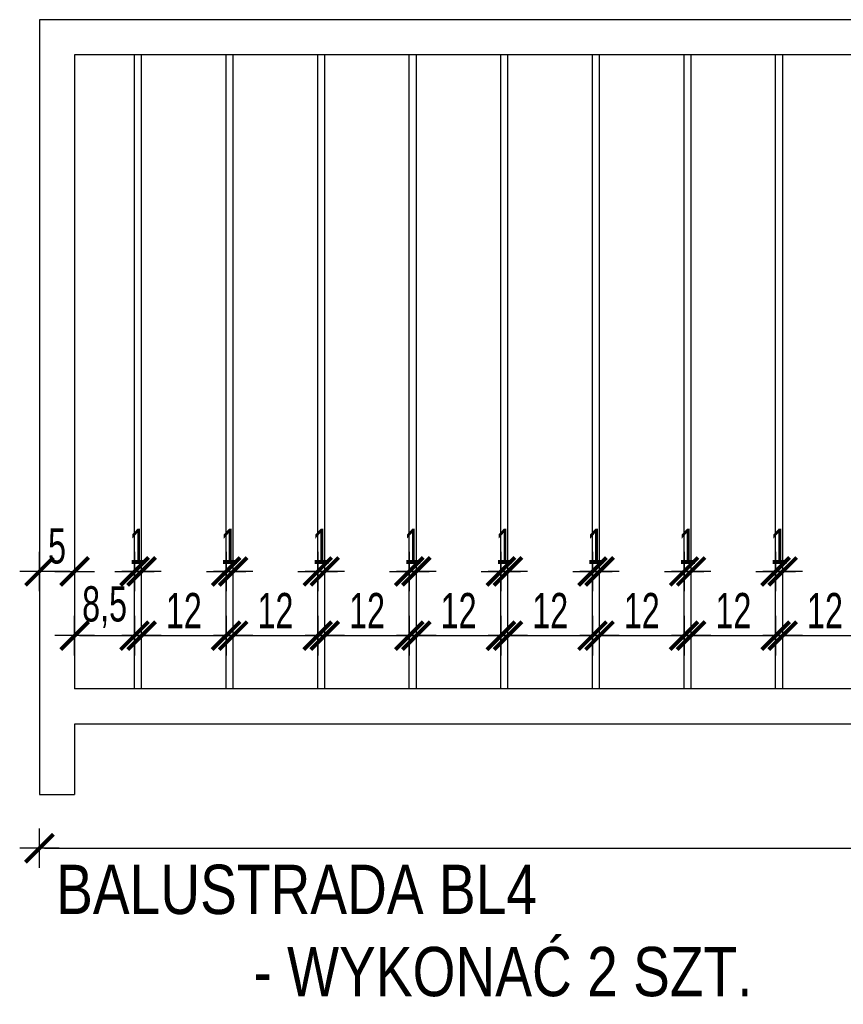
# Model space of a CAD drawing. Header units: millimetres. Extents: x 110792 to 170831, y 17890 to 25890.
# Tile 41 of 44: x 168388 to 168504, y 21352 to 21492. Entities that reach past the tile are written whole.
import ezdxf

# ---------------------------------------------------------------- set-up
doc = ezdxf.new("R2010")
doc.units = ezdxf.units.MM
doc.layers.get('DEFPOINTS').update_dxf_attribs({"lineweight": 9})
for name, color, linetype in [('_HSA_OPIS', 43, 'Continuous'), ('_HSA_WIDOKOWE_CIENKIE', 8, 'Continuous'), ('_HSA_WYM_20', 141, 'Continuous'), ('_HSA_ŚCIANY_CIENKIE', 2, 'Continuous')]:
    doc.layers.add(name, color=color, linetype=linetype)
doc.styles.add('ARIAL_20', font='Arial Narrow.ttf', dxfattribs={"width": 0.8, "height": 5})
doc.styles.add('ARIAL_30', font='Arial.ttf', dxfattribs={"width": 0.8, "height": 7})
doc.dimstyles.new('WYM_WEWN_20', dxfattribs={"dimscale": 0.7, "dimtxt": 5, "dimasz": 1, "dimexe": 10, "dimexo": 0, "dimgap": 1.5, "dimtad": 1, "dimdec": 1, "dimrnd": 1e-05, "dimtxsty": 'ARIAL_20', "dimblk": 'Wym-03', "dimcen": 0, "dimdle": 10, "dimse1": 1, "dimse2": 1, "dimclrt": 256, "dimazin": 2, "dimtfac": 1, "dimtdec": 1, "dimtix": 1, "dimtmove": 2, "dimatfit": 0, "dimfxl": 1, "dimtolj": 1, "dimtzin": 0, "dimarcsym": 0})

# ---------------------------------------------------------------- blocks, each defined once
blk = doc.blocks.new('Wym-03')
for p, q in [((0, 4), (0, -4)), ((-4, 0), (4, 0))]:
    blk.add_line(p, q)
blk.add_lwpolyline([(-2.83, -2.83, 0.8, 0.8, 0), (2.83, 2.83, 0.05, 0.05, 0)], format="xyseb")
blk = doc.blocks.new('*D366')
at = {"layer": '_HSA_WYM_20', "color": 0, "lineweight": -2, "transparency": 16777216}
blk.add_line((168391.04, 21374.11), (168651.64, 21374.11), dxfattribs=at)
at = {"layer": 'DEFPOINTS', "color": 0, "transparency": 16777216}
for p in [(168390.34, 21381.74), (168652.34, 21381.74), (168652.34, 21374.11)]:
    blk.add_point(p, dxfattribs=at)
at = {"layer": '_HSA_WYM_20', "color": 0, "lineweight": -2, "transparency": 16777216, "xscale": 0.7, "yscale": 0.7, "zscale": 0.7, "rotation": 180}
blk.add_blockref('Wym-03', (168390.34, 21374.11), dxfattribs=at)
at = {"layer": '_HSA_WYM_20', "color": 0, "lineweight": -2, "transparency": 16777216, "xscale": 0.7, "yscale": 0.7, "zscale": 0.7}
blk.add_blockref('Wym-03', (168652.34, 21374.11), dxfattribs=at)
at = {"layer": '_HSA_WYM_20', "transparency": 16777216, "insert": (168521.34, 21377.71), "char_height": 5, "attachment_point": 5, "style": 'ARIAL_20'}
blk.add_mtext('\\A1;262', dxfattribs=at)
blk = doc.blocks.new('*D373')
at = {"layer": '_HSA_WYM_20', "color": 0, "lineweight": -2, "transparency": 16777216}
blk.add_line((168394.64, 21413.41), (168391.04, 21413.41), dxfattribs=at)
at = {"layer": 'DEFPOINTS', "color": 0, "transparency": 16777216}
for p in [(168390.34, 21413.41), (168390.34, 21396.74), (168395.34, 21396.74)]:
    blk.add_point(p, dxfattribs=at)
at = {"layer": '_HSA_WYM_20', "color": 0, "lineweight": -2, "transparency": 16777216, "xscale": 0.7, "yscale": 0.7, "zscale": 0.7, "rotation": 180}
blk.add_blockref('Wym-03', (168390.34, 21413.41), dxfattribs=at)
at = {"layer": '_HSA_WYM_20', "color": 0, "lineweight": -2, "transparency": 16777216, "xscale": 0.7, "yscale": 0.7, "zscale": 0.7}
blk.add_blockref('Wym-03', (168395.34, 21413.41), dxfattribs=at)
at = {"layer": '_HSA_WYM_20', "transparency": 16777216, "insert": (168392.84, 21417), "char_height": 5, "attachment_point": 5, "style": 'ARIAL_20'}
blk.add_mtext('\\A1;5', dxfattribs=at)
blk = doc.blocks.new('*D374')
at = {"layer": '_HSA_WYM_20', "color": 0, "lineweight": -2, "transparency": 16777216}
for p, q in [((168403.14, 21413.41), (168402.44, 21413.41)), ((168403.84, 21413.41), (168404.84, 21413.41)), ((168405.54, 21413.41), (168406.24, 21413.41))]:
    blk.add_line(p, q, dxfattribs=at)
at = {"layer": 'DEFPOINTS', "color": 0, "transparency": 16777216}
for p in [(168404.84, 21413.41), (168403.84, 21396.74), (168404.84, 21396.74)]:
    blk.add_point(p, dxfattribs=at)
at = {"layer": '_HSA_WYM_20', "color": 0, "lineweight": -2, "transparency": 16777216, "xscale": 0.7, "yscale": 0.7, "zscale": 0.7}
blk.add_blockref('Wym-03', (168403.84, 21413.41), dxfattribs=at)
at = {"layer": '_HSA_WYM_20', "color": 0, "lineweight": -2, "transparency": 16777216, "xscale": 0.7, "yscale": 0.7, "zscale": 0.7, "rotation": 180}
blk.add_blockref('Wym-03', (168404.84, 21413.41), dxfattribs=at)
at = {"layer": '_HSA_WYM_20', "transparency": 16777216, "insert": (168404.34, 21416.97), "char_height": 5, "attachment_point": 5, "style": 'ARIAL_20'}
blk.add_mtext('\\A1;1', dxfattribs=at)
blk = doc.blocks.new('*D375')
at = {"layer": '_HSA_WYM_20', "color": 0, "lineweight": -2, "transparency": 16777216}
blk.add_line((168396.04, 21404.29), (168403.14, 21404.29), dxfattribs=at)
at = {"layer": 'DEFPOINTS', "color": 0, "transparency": 16777216}
for p in [(168403.84, 21404.29), (168395.34, 21396.74), (168403.84, 21396.74)]:
    blk.add_point(p, dxfattribs=at)
at = {"layer": '_HSA_WYM_20', "color": 0, "lineweight": -2, "transparency": 16777216, "xscale": 0.7, "yscale": 0.7, "zscale": 0.7, "rotation": 180}
blk.add_blockref('Wym-03', (168395.34, 21404.29), dxfattribs=at)
at = {"layer": '_HSA_WYM_20', "color": 0, "lineweight": -2, "transparency": 16777216, "xscale": 0.7, "yscale": 0.7, "zscale": 0.7}
blk.add_blockref('Wym-03', (168403.84, 21404.29), dxfattribs=at)
at = {"layer": '_HSA_WYM_20', "transparency": 16777216, "insert": (168399.59, 21408.34), "char_height": 5, "attachment_point": 5, "style": 'ARIAL_20'}
blk.add_mtext('\\A1;8,5', dxfattribs=at)
blk = doc.blocks.new('*D376')
at = {"layer": '_HSA_WYM_20', "color": 0, "lineweight": -2, "transparency": 16777216}
blk.add_line((168405.54, 21404.29), (168416.14, 21404.29), dxfattribs=at)
at = {"layer": 'DEFPOINTS', "color": 0, "transparency": 16777216}
for p in [(168416.84, 21404.29), (168404.84, 21396.74), (168416.84, 21396.74)]:
    blk.add_point(p, dxfattribs=at)
at = {"layer": '_HSA_WYM_20', "color": 0, "lineweight": -2, "transparency": 16777216, "xscale": 0.7, "yscale": 0.7, "zscale": 0.7, "rotation": 180}
blk.add_blockref('Wym-03', (168404.84, 21404.29), dxfattribs=at)
at = {"layer": '_HSA_WYM_20', "color": 0, "lineweight": -2, "transparency": 16777216, "xscale": 0.7, "yscale": 0.7, "zscale": 0.7}
blk.add_blockref('Wym-03', (168416.84, 21404.29), dxfattribs=at)
at = {"layer": '_HSA_WYM_20', "transparency": 16777216, "insert": (168410.84, 21407.85), "char_height": 5, "attachment_point": 5, "style": 'ARIAL_20'}
blk.add_mtext('\\A1;12', dxfattribs=at)
blk = doc.blocks.new('*D377')
at = {"layer": '_HSA_WYM_20', "color": 0, "lineweight": -2, "transparency": 16777216}
for p, q in [((168416.14, 21413.41), (168415.44, 21413.41)), ((168416.84, 21413.41), (168417.84, 21413.41)), ((168418.54, 21413.41), (168419.24, 21413.41))]:
    blk.add_line(p, q, dxfattribs=at)
at = {"layer": 'DEFPOINTS', "color": 0, "transparency": 16777216}
for p in [(168417.84, 21413.41), (168416.84, 21396.74), (168417.84, 21396.74)]:
    blk.add_point(p, dxfattribs=at)
at = {"layer": '_HSA_WYM_20', "color": 0, "lineweight": -2, "transparency": 16777216, "xscale": 0.7, "yscale": 0.7, "zscale": 0.7}
blk.add_blockref('Wym-03', (168416.84, 21413.41), dxfattribs=at)
at = {"layer": '_HSA_WYM_20', "color": 0, "lineweight": -2, "transparency": 16777216, "xscale": 0.7, "yscale": 0.7, "zscale": 0.7, "rotation": 180}
blk.add_blockref('Wym-03', (168417.84, 21413.41), dxfattribs=at)
at = {"layer": '_HSA_WYM_20', "transparency": 16777216, "insert": (168417.34, 21416.97), "char_height": 5, "attachment_point": 5, "style": 'ARIAL_20'}
blk.add_mtext('\\A1;1', dxfattribs=at)
blk = doc.blocks.new('*D378')
at = {"layer": '_HSA_WYM_20', "color": 0, "lineweight": -2, "transparency": 16777216}
blk.add_line((168418.54, 21404.29), (168429.14, 21404.29), dxfattribs=at)
at = {"layer": 'DEFPOINTS', "color": 0, "transparency": 16777216}
for p in [(168429.84, 21404.29), (168417.84, 21396.74), (168429.84, 21396.74)]:
    blk.add_point(p, dxfattribs=at)
at = {"layer": '_HSA_WYM_20', "color": 0, "lineweight": -2, "transparency": 16777216, "xscale": 0.7, "yscale": 0.7, "zscale": 0.7, "rotation": 180}
blk.add_blockref('Wym-03', (168417.84, 21404.29), dxfattribs=at)
at = {"layer": '_HSA_WYM_20', "color": 0, "lineweight": -2, "transparency": 16777216, "xscale": 0.7, "yscale": 0.7, "zscale": 0.7}
blk.add_blockref('Wym-03', (168429.84, 21404.29), dxfattribs=at)
at = {"layer": '_HSA_WYM_20', "transparency": 16777216, "insert": (168423.84, 21407.85), "char_height": 5, "attachment_point": 5, "style": 'ARIAL_20'}
blk.add_mtext('\\A1;12', dxfattribs=at)
blk = doc.blocks.new('*D379')
at = {"layer": '_HSA_WYM_20', "color": 0, "lineweight": -2, "transparency": 16777216}
for p, q in [((168429.14, 21413.41), (168428.44, 21413.41)), ((168429.84, 21413.41), (168430.84, 21413.41)), ((168431.54, 21413.41), (168432.24, 21413.41))]:
    blk.add_line(p, q, dxfattribs=at)
at = {"layer": 'DEFPOINTS', "color": 0, "transparency": 16777216}
for p in [(168430.84, 21413.41), (168429.84, 21396.74), (168430.84, 21396.74)]:
    blk.add_point(p, dxfattribs=at)
at = {"layer": '_HSA_WYM_20', "color": 0, "lineweight": -2, "transparency": 16777216, "xscale": 0.7, "yscale": 0.7, "zscale": 0.7}
blk.add_blockref('Wym-03', (168429.84, 21413.41), dxfattribs=at)
at = {"layer": '_HSA_WYM_20', "color": 0, "lineweight": -2, "transparency": 16777216, "xscale": 0.7, "yscale": 0.7, "zscale": 0.7, "rotation": 180}
blk.add_blockref('Wym-03', (168430.84, 21413.41), dxfattribs=at)
at = {"layer": '_HSA_WYM_20', "transparency": 16777216, "insert": (168430.34, 21416.97), "char_height": 5, "attachment_point": 5, "style": 'ARIAL_20'}
blk.add_mtext('\\A1;1', dxfattribs=at)
blk = doc.blocks.new('*D380')
at = {"layer": '_HSA_WYM_20', "color": 0, "lineweight": -2, "transparency": 16777216}
blk.add_line((168431.54, 21404.29), (168442.14, 21404.29), dxfattribs=at)
at = {"layer": 'DEFPOINTS', "color": 0, "transparency": 16777216}
for p in [(168442.84, 21404.29), (168430.84, 21396.74), (168442.84, 21396.74)]:
    blk.add_point(p, dxfattribs=at)
at = {"layer": '_HSA_WYM_20', "color": 0, "lineweight": -2, "transparency": 16777216, "xscale": 0.7, "yscale": 0.7, "zscale": 0.7, "rotation": 180}
blk.add_blockref('Wym-03', (168430.84, 21404.29), dxfattribs=at)
at = {"layer": '_HSA_WYM_20', "color": 0, "lineweight": -2, "transparency": 16777216, "xscale": 0.7, "yscale": 0.7, "zscale": 0.7}
blk.add_blockref('Wym-03', (168442.84, 21404.29), dxfattribs=at)
at = {"layer": '_HSA_WYM_20', "transparency": 16777216, "insert": (168436.84, 21407.85), "char_height": 5, "attachment_point": 5, "style": 'ARIAL_20'}
blk.add_mtext('\\A1;12', dxfattribs=at)
blk = doc.blocks.new('*D381')
at = {"layer": '_HSA_WYM_20', "color": 0, "lineweight": -2, "transparency": 16777216}
for p, q in [((168442.14, 21413.41), (168441.44, 21413.41)), ((168442.84, 21413.41), (168443.84, 21413.41)), ((168444.54, 21413.41), (168445.24, 21413.41))]:
    blk.add_line(p, q, dxfattribs=at)
at = {"layer": 'DEFPOINTS', "color": 0, "transparency": 16777216}
for p in [(168443.84, 21413.41), (168442.84, 21396.74), (168443.84, 21396.74)]:
    blk.add_point(p, dxfattribs=at)
at = {"layer": '_HSA_WYM_20', "color": 0, "lineweight": -2, "transparency": 16777216, "xscale": 0.7, "yscale": 0.7, "zscale": 0.7}
blk.add_blockref('Wym-03', (168442.84, 21413.41), dxfattribs=at)
at = {"layer": '_HSA_WYM_20', "color": 0, "lineweight": -2, "transparency": 16777216, "xscale": 0.7, "yscale": 0.7, "zscale": 0.7, "rotation": 180}
blk.add_blockref('Wym-03', (168443.84, 21413.41), dxfattribs=at)
at = {"layer": '_HSA_WYM_20', "transparency": 16777216, "insert": (168443.34, 21416.97), "char_height": 5, "attachment_point": 5, "style": 'ARIAL_20'}
blk.add_mtext('\\A1;1', dxfattribs=at)
blk = doc.blocks.new('*D382')
at = {"layer": '_HSA_WYM_20', "color": 0, "lineweight": -2, "transparency": 16777216}
blk.add_line((168444.54, 21404.29), (168455.14, 21404.29), dxfattribs=at)
at = {"layer": 'DEFPOINTS', "color": 0, "transparency": 16777216}
for p in [(168455.84, 21404.29), (168443.84, 21396.74), (168455.84, 21396.74)]:
    blk.add_point(p, dxfattribs=at)
at = {"layer": '_HSA_WYM_20', "color": 0, "lineweight": -2, "transparency": 16777216, "xscale": 0.7, "yscale": 0.7, "zscale": 0.7, "rotation": 180}
blk.add_blockref('Wym-03', (168443.84, 21404.29), dxfattribs=at)
at = {"layer": '_HSA_WYM_20', "color": 0, "lineweight": -2, "transparency": 16777216, "xscale": 0.7, "yscale": 0.7, "zscale": 0.7}
blk.add_blockref('Wym-03', (168455.84, 21404.29), dxfattribs=at)
at = {"layer": '_HSA_WYM_20', "transparency": 16777216, "insert": (168449.84, 21407.85), "char_height": 5, "attachment_point": 5, "style": 'ARIAL_20'}
blk.add_mtext('\\A1;12', dxfattribs=at)
blk = doc.blocks.new('*D383')
at = {"layer": '_HSA_WYM_20', "color": 0, "lineweight": -2, "transparency": 16777216}
for p, q in [((168455.14, 21413.41), (168454.44, 21413.41)), ((168455.84, 21413.41), (168456.84, 21413.41)), ((168457.54, 21413.41), (168458.24, 21413.41))]:
    blk.add_line(p, q, dxfattribs=at)
at = {"layer": 'DEFPOINTS', "color": 0, "transparency": 16777216}
for p in [(168456.84, 21413.41), (168455.84, 21396.74), (168456.84, 21396.74)]:
    blk.add_point(p, dxfattribs=at)
at = {"layer": '_HSA_WYM_20', "color": 0, "lineweight": -2, "transparency": 16777216, "xscale": 0.7, "yscale": 0.7, "zscale": 0.7}
blk.add_blockref('Wym-03', (168455.84, 21413.41), dxfattribs=at)
at = {"layer": '_HSA_WYM_20', "color": 0, "lineweight": -2, "transparency": 16777216, "xscale": 0.7, "yscale": 0.7, "zscale": 0.7, "rotation": 180}
blk.add_blockref('Wym-03', (168456.84, 21413.41), dxfattribs=at)
at = {"layer": '_HSA_WYM_20', "transparency": 16777216, "insert": (168456.34, 21416.97), "char_height": 5, "attachment_point": 5, "style": 'ARIAL_20'}
blk.add_mtext('\\A1;1', dxfattribs=at)
blk = doc.blocks.new('*D384')
at = {"layer": '_HSA_WYM_20', "color": 0, "lineweight": -2, "transparency": 16777216}
blk.add_line((168457.54, 21404.29), (168468.14, 21404.29), dxfattribs=at)
at = {"layer": 'DEFPOINTS', "color": 0, "transparency": 16777216}
for p in [(168468.84, 21404.29), (168456.84, 21396.74), (168468.84, 21396.74)]:
    blk.add_point(p, dxfattribs=at)
at = {"layer": '_HSA_WYM_20', "color": 0, "lineweight": -2, "transparency": 16777216, "xscale": 0.7, "yscale": 0.7, "zscale": 0.7, "rotation": 180}
blk.add_blockref('Wym-03', (168456.84, 21404.29), dxfattribs=at)
at = {"layer": '_HSA_WYM_20', "color": 0, "lineweight": -2, "transparency": 16777216, "xscale": 0.7, "yscale": 0.7, "zscale": 0.7}
blk.add_blockref('Wym-03', (168468.84, 21404.29), dxfattribs=at)
at = {"layer": '_HSA_WYM_20', "transparency": 16777216, "insert": (168462.84, 21407.85), "char_height": 5, "attachment_point": 5, "style": 'ARIAL_20'}
blk.add_mtext('\\A1;12', dxfattribs=at)
blk = doc.blocks.new('*D385')
at = {"layer": '_HSA_WYM_20', "color": 0, "lineweight": -2, "transparency": 16777216}
for p, q in [((168468.14, 21413.41), (168467.44, 21413.41)), ((168468.84, 21413.41), (168469.84, 21413.41)), ((168470.54, 21413.41), (168471.24, 21413.41))]:
    blk.add_line(p, q, dxfattribs=at)
at = {"layer": 'DEFPOINTS', "color": 0, "transparency": 16777216}
for p in [(168469.84, 21413.41), (168468.84, 21396.74), (168469.84, 21396.74)]:
    blk.add_point(p, dxfattribs=at)
at = {"layer": '_HSA_WYM_20', "color": 0, "lineweight": -2, "transparency": 16777216, "xscale": 0.7, "yscale": 0.7, "zscale": 0.7}
blk.add_blockref('Wym-03', (168468.84, 21413.41), dxfattribs=at)
at = {"layer": '_HSA_WYM_20', "color": 0, "lineweight": -2, "transparency": 16777216, "xscale": 0.7, "yscale": 0.7, "zscale": 0.7, "rotation": 180}
blk.add_blockref('Wym-03', (168469.84, 21413.41), dxfattribs=at)
at = {"layer": '_HSA_WYM_20', "transparency": 16777216, "insert": (168469.34, 21416.97), "char_height": 5, "attachment_point": 5, "style": 'ARIAL_20'}
blk.add_mtext('\\A1;1', dxfattribs=at)
blk = doc.blocks.new('*D386')
at = {"layer": '_HSA_WYM_20', "color": 0, "lineweight": -2, "transparency": 16777216}
blk.add_line((168470.54, 21404.29), (168481.14, 21404.29), dxfattribs=at)
at = {"layer": 'DEFPOINTS', "color": 0, "transparency": 16777216}
for p in [(168481.84, 21404.29), (168469.84, 21396.74), (168481.84, 21396.74)]:
    blk.add_point(p, dxfattribs=at)
at = {"layer": '_HSA_WYM_20', "color": 0, "lineweight": -2, "transparency": 16777216, "xscale": 0.7, "yscale": 0.7, "zscale": 0.7, "rotation": 180}
blk.add_blockref('Wym-03', (168469.84, 21404.29), dxfattribs=at)
at = {"layer": '_HSA_WYM_20', "color": 0, "lineweight": -2, "transparency": 16777216, "xscale": 0.7, "yscale": 0.7, "zscale": 0.7}
blk.add_blockref('Wym-03', (168481.84, 21404.29), dxfattribs=at)
at = {"layer": '_HSA_WYM_20', "transparency": 16777216, "insert": (168475.84, 21407.85), "char_height": 5, "attachment_point": 5, "style": 'ARIAL_20'}
blk.add_mtext('\\A1;12', dxfattribs=at)
blk = doc.blocks.new('*D387')
at = {"layer": '_HSA_WYM_20', "color": 0, "lineweight": -2, "transparency": 16777216}
for p, q in [((168481.14, 21413.41), (168480.44, 21413.41)), ((168481.84, 21413.41), (168482.84, 21413.41)), ((168483.54, 21413.41), (168484.24, 21413.41))]:
    blk.add_line(p, q, dxfattribs=at)
at = {"layer": 'DEFPOINTS', "color": 0, "transparency": 16777216}
for p in [(168482.84, 21413.41), (168481.84, 21396.74), (168482.84, 21396.74)]:
    blk.add_point(p, dxfattribs=at)
at = {"layer": '_HSA_WYM_20', "color": 0, "lineweight": -2, "transparency": 16777216, "xscale": 0.7, "yscale": 0.7, "zscale": 0.7}
blk.add_blockref('Wym-03', (168481.84, 21413.41), dxfattribs=at)
at = {"layer": '_HSA_WYM_20', "color": 0, "lineweight": -2, "transparency": 16777216, "xscale": 0.7, "yscale": 0.7, "zscale": 0.7, "rotation": 180}
blk.add_blockref('Wym-03', (168482.84, 21413.41), dxfattribs=at)
at = {"layer": '_HSA_WYM_20', "transparency": 16777216, "insert": (168482.34, 21416.97), "char_height": 5, "attachment_point": 5, "style": 'ARIAL_20'}
blk.add_mtext('\\A1;1', dxfattribs=at)
blk = doc.blocks.new('*D388')
at = {"layer": '_HSA_WYM_20', "color": 0, "lineweight": -2, "transparency": 16777216}
blk.add_line((168483.54, 21404.29), (168494.14, 21404.29), dxfattribs=at)
at = {"layer": 'DEFPOINTS', "color": 0, "transparency": 16777216}
for p in [(168494.84, 21404.29), (168482.84, 21396.74), (168494.84, 21396.74)]:
    blk.add_point(p, dxfattribs=at)
at = {"layer": '_HSA_WYM_20', "color": 0, "lineweight": -2, "transparency": 16777216, "xscale": 0.7, "yscale": 0.7, "zscale": 0.7, "rotation": 180}
blk.add_blockref('Wym-03', (168482.84, 21404.29), dxfattribs=at)
at = {"layer": '_HSA_WYM_20', "color": 0, "lineweight": -2, "transparency": 16777216, "xscale": 0.7, "yscale": 0.7, "zscale": 0.7}
blk.add_blockref('Wym-03', (168494.84, 21404.29), dxfattribs=at)
at = {"layer": '_HSA_WYM_20', "transparency": 16777216, "insert": (168488.84, 21407.85), "char_height": 5, "attachment_point": 5, "style": 'ARIAL_20'}
blk.add_mtext('\\A1;12', dxfattribs=at)
blk = doc.blocks.new('*D389')
at = {"layer": '_HSA_WYM_20', "color": 0, "lineweight": -2, "transparency": 16777216}
for p, q in [((168494.14, 21413.41), (168493.44, 21413.41)), ((168494.84, 21413.41), (168495.84, 21413.41)), ((168496.54, 21413.41), (168497.24, 21413.41))]:
    blk.add_line(p, q, dxfattribs=at)
at = {"layer": 'DEFPOINTS', "color": 0, "transparency": 16777216}
for p in [(168495.84, 21413.41), (168494.84, 21396.74), (168495.84, 21396.74)]:
    blk.add_point(p, dxfattribs=at)
at = {"layer": '_HSA_WYM_20', "color": 0, "lineweight": -2, "transparency": 16777216, "xscale": 0.7, "yscale": 0.7, "zscale": 0.7}
blk.add_blockref('Wym-03', (168494.84, 21413.41), dxfattribs=at)
at = {"layer": '_HSA_WYM_20', "color": 0, "lineweight": -2, "transparency": 16777216, "xscale": 0.7, "yscale": 0.7, "zscale": 0.7, "rotation": 180}
blk.add_blockref('Wym-03', (168495.84, 21413.41), dxfattribs=at)
at = {"layer": '_HSA_WYM_20', "transparency": 16777216, "insert": (168495.34, 21416.97), "char_height": 5, "attachment_point": 5, "style": 'ARIAL_20'}
blk.add_mtext('\\A1;1', dxfattribs=at)
blk = doc.blocks.new('*D390')
at = {"layer": '_HSA_WYM_20', "color": 0, "lineweight": -2, "transparency": 16777216}
blk.add_line((168496.54, 21404.29), (168507.14, 21404.29), dxfattribs=at)
at = {"layer": 'DEFPOINTS', "color": 0, "transparency": 16777216}
for p in [(168507.84, 21404.29), (168495.84, 21396.74), (168507.84, 21396.74)]:
    blk.add_point(p, dxfattribs=at)
at = {"layer": '_HSA_WYM_20', "color": 0, "lineweight": -2, "transparency": 16777216, "xscale": 0.7, "yscale": 0.7, "zscale": 0.7, "rotation": 180}
blk.add_blockref('Wym-03', (168495.84, 21404.29), dxfattribs=at)
at = {"layer": '_HSA_WYM_20', "color": 0, "lineweight": -2, "transparency": 16777216, "xscale": 0.7, "yscale": 0.7, "zscale": 0.7}
blk.add_blockref('Wym-03', (168507.84, 21404.29), dxfattribs=at)
at = {"layer": '_HSA_WYM_20', "transparency": 16777216, "insert": (168501.84, 21407.85), "char_height": 5, "attachment_point": 5, "style": 'ARIAL_20'}
blk.add_mtext('\\A1;12', dxfattribs=at)

msp = doc.modelspace()

# ---------------------------------------------------------------- linework, layer by layer
at = {"layer": '_HSA_WIDOKOWE_CIENKIE'}
for p, q in [((168403.84, 21396.74), (168403.84, 21486.74)), ((168404.84, 21396.74), (168404.84, 21486.74)), ((168416.84, 21396.74), (168416.84, 21486.74)), ((168417.84, 21396.74), (168417.84, 21486.74)), ((168429.84, 21396.74), (168429.84, 21486.74)), ((168430.84, 21396.74), (168430.84, 21486.74)), ((168442.84, 21396.74), (168442.84, 21486.74)), ((168443.84, 21396.74), (168443.84, 21486.74)), ((168455.84, 21396.74), (168455.84, 21486.74)), ((168456.84, 21396.74), (168456.84, 21486.74)), ((168468.84, 21396.74), (168468.84, 21486.74)), ((168469.84, 21396.74), (168469.84, 21486.74)), ((168481.84, 21396.74), (168481.84, 21486.74)), ((168482.84, 21396.74), (168482.84, 21486.74)), ((168494.84, 21396.74), (168494.84, 21486.74)), ((168495.84, 21396.74), (168495.84, 21486.74))]:
    msp.add_line(p, q, dxfattribs=at)
at = {"layer": '_HSA_ŚCIANY_CIENKIE', "ltscale": 10}
for p, q in [((168652.34, 21491.74), (168390.34, 21491.74)), ((168390.34, 21491.74), (168390.34, 21381.74)), ((168647.34, 21486.74), (168395.34, 21486.74)), ((168395.34, 21486.74), (168395.34, 21396.74)), ((168647.34, 21396.74), (168395.34, 21396.74)), ((168647.34, 21391.74), (168395.34, 21391.74)), ((168395.34, 21391.74), (168395.34, 21381.74)), ((168390.34, 21381.74), (168395.34, 21381.74))]:
    msp.add_line(p, q, dxfattribs=at)

# ---------------------------------------------------------------- texts
at = {"layer": '_HSA_OPIS', "insert": (168392.71, 21371.77), "char_height": 7, "attachment_point": 1, "style": 'ARIAL_30'}
msp.add_mtext_dynamic_manual_height_columns('BALUSTRADA BL4\\P^I- WYKONAĆ 2 SZT.', width=122.8597, gutter_width=50, heights=[0], dxfattribs=at)

# ---------------------------------------------------------------- dimensions: what is measured, and where the dimension line sits
at = {"layer": '_HSA_WYM_20'}
for p1, p2, distance, picture, middle in [((168395.34, 21396.74), (168390.34, 21396.74), -16.67, '*D373', (168392.84, 21417)), ((168403.84, 21396.74), (168404.84, 21396.74), 16.67, '*D374', (168404.34, 21416.97)), ((168416.84, 21396.74), (168417.84, 21396.74), 16.67, '*D377', (168417.34, 21416.97)), ((168429.84, 21396.74), (168430.84, 21396.74), 16.67, '*D379', (168430.34, 21416.97)), ((168442.84, 21396.74), (168443.84, 21396.74), 16.67, '*D381', (168443.34, 21416.97)), ((168455.84, 21396.74), (168456.84, 21396.74), 16.67, '*D383', (168456.34, 21416.97)), ((168468.84, 21396.74), (168469.84, 21396.74), 16.67, '*D385', (168469.34, 21416.97)), ((168481.84, 21396.74), (168482.84, 21396.74), 16.67, '*D387', (168482.34, 21416.97)), ((168494.84, 21396.74), (168495.84, 21396.74), 16.67, '*D389', (168495.34, 21416.97)), ((168395.34, 21396.74), (168403.84, 21396.74), 7.55, '*D375', (168399.59, 21408.34)), ((168404.84, 21396.74), (168416.84, 21396.74), 7.55, '*D376', (168410.84, 21407.85)), ((168417.84, 21396.74), (168429.84, 21396.74), 7.55, '*D378', (168423.84, 21407.85)), ((168430.84, 21396.74), (168442.84, 21396.74), 7.55, '*D380', (168436.84, 21407.85)), ((168443.84, 21396.74), (168455.84, 21396.74), 7.55, '*D382', (168449.84, 21407.85)), ((168456.84, 21396.74), (168468.84, 21396.74), 7.55, '*D384', (168462.84, 21407.85)), ((168469.84, 21396.74), (168481.84, 21396.74), 7.55, '*D386', (168475.84, 21407.85)), ((168482.84, 21396.74), (168494.84, 21396.74), 7.55, '*D388', (168488.84, 21407.85)), ((168495.84, 21396.74), (168507.84, 21396.74), 7.55, '*D390', (168501.84, 21407.85)), ((168390.34, 21381.74), (168652.34, 21381.74), -7.64, '*D366', (168521.34, 21377.71))]:
    dim = msp.add_aligned_dim(p1=p1, p2=p2, distance=distance, dimstyle='WYM_WEWN_20', dxfattribs=at)
    dim.commit()
    dim.dimension.update_dxf_attribs({"geometry": picture, "text_midpoint": middle})

doc.saveas('drawing.dxf')
